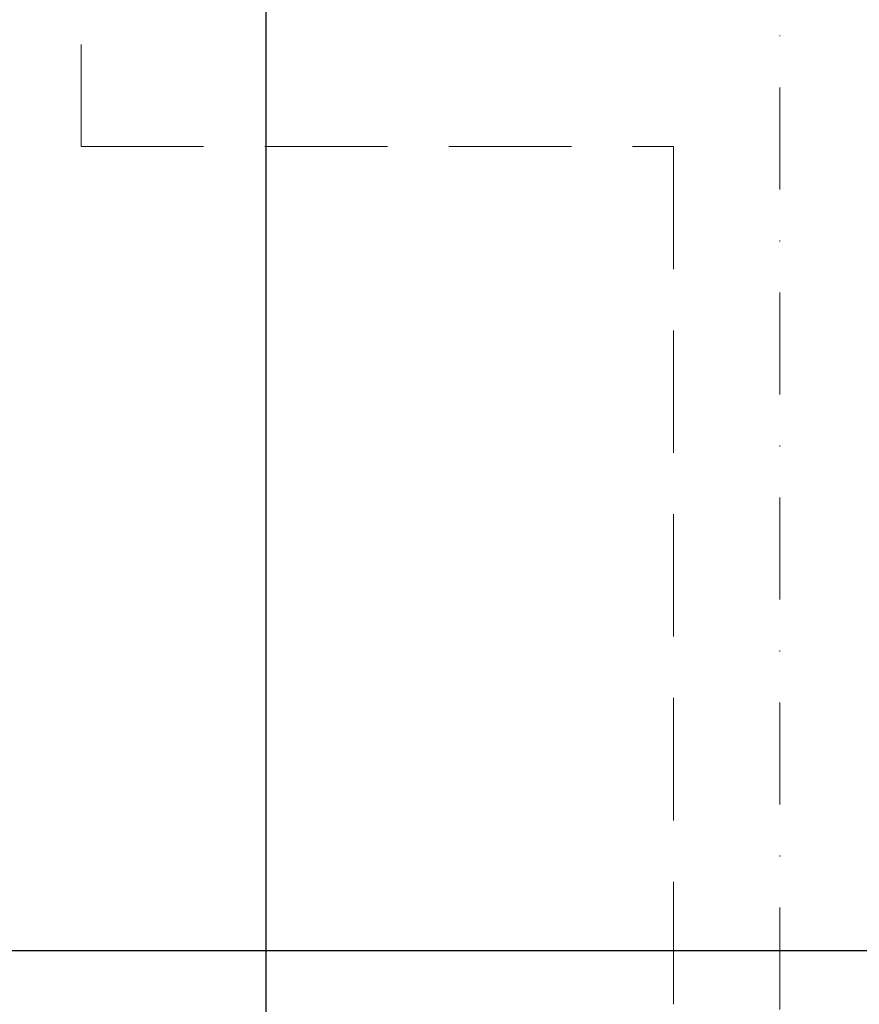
# Model space of a CAD drawing. Header units: millimetres. Extents: x 4946 to 18537, y -10559 to 785.
# Tile 31 of 79: x 6460 to 6562, y -536 to -416. Entities that reach past the tile are written whole.
import ezdxf

# ---------------------------------------------------------------- set-up
doc = ezdxf.new("R2010")
doc.units = ezdxf.units.MM
doc.linetypes.add('DASHDOT', pattern=[1, 0.5, -0.25, 0, -0.25])
doc.linetypes.add('DASHED', pattern=[0.75, 0.5, -0.25])
for name, color, linetype, lineweight in [('PG_OSIE', 1, 'DASHDOT', 18), ('PG_PODCIĄGI', 1, 'DASHED', 18), ('PG_WYMIARY', 1, 'Continuous', 18)]:
    doc.layers.add(name, color=color, linetype=linetype, lineweight=lineweight)
doc.styles.add('BIKWYM', font='BIKROMSW.SHX', dxfattribs={"width": 0.8})
doc.dimstyles.new('BA_KR_50', dxfattribs={"dimscale": 0.5, "dimtxt": 25, "dimasz": 1.666667, "dimexe": 24, "dimexo": 0, "dimgap": 0, "dimtad": 0, "dimdec": 1, "dimrnd": 0.5, "dimzin": 9, "dimdsep": 46, "dimtxsty": 'BIKWYM', "dimblk": 'WYM-KR', "dimcen": 0, "dimdle": 20, "dimclrd": 256, "dimclre": 256, "dimclrt": 7, "dimadec": 0, "dimazin": 0, "dimtfac": 0.033333, "dimtdec": 1, "dimtmove": 0, "dimatfit": 3, "dimldrblk": 'WYM-KR', "dimfxl": 40, "dimfxlon": 1, "dimtvp": 0.8, "dimtolj": 1, "dimarcsym": 0})

# ---------------------------------------------------------------- blocks, each defined once
blk = doc.blocks.new('WYM-KR')
at = {"color": 7, "linetype": 'ByBlock'}
blk.add_line((6.24, 6.24), (-6.24, -6.24), dxfattribs=at)
at = {"linetype": 'ByBlock'}
blk.add_line((11.52, 0), (-11.52, 0), dxfattribs=at)
blk = doc.blocks.new('*D322')
at = {"layer": 'Defpoints', "color": 0, "transparency": 16777216}
for p in [(6532.05, -97.31), (6489.67, -657.31), (6532.05, -657.31)]:
    blk.add_point(p, dxfattribs=at)
at = {"layer": 'PG_WYMIARY', "lineweight": -2, "transparency": 16777216}
for p, q in [((6509.67, -97.31), (6477.67, -97.31)), ((6489.67, -98.14), (6489.67, -656.47)), ((6509.67, -657.31), (6477.67, -657.31))]:
    blk.add_line(p, q, dxfattribs=at)
at = {"layer": 'PG_WYMIARY', "lineweight": -2, "transparency": 16777216, "xscale": 0.8333333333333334, "yscale": 0.8333333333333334, "zscale": 0.8333333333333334}
for p, rotation in [((6489.67, -97.31), 90), ((6489.67, -657.31), 270)]:
    blk.add_blockref('WYM-KR', p, dxfattribs=dict(at, rotation=rotation))
at = {"layer": 'PG_WYMIARY', "color": 7, "transparency": 16777216, "insert": (6479.67, -377.31), "char_height": 12.5, "attachment_point": 5, "rotation": 90, "style": 'BIKWYM'}
blk.add_mtext('\\A1;560', dxfattribs=at)

msp = doc.modelspace()

# ---------------------------------------------------------------- linework, layer by layer
at = {"color": 40, "lineweight": 30, "true_color": 0xf8d731}
msp.add_line((6100.67, -529.72), (7888.64, -529.72), dxfattribs=at)
at = {"layer": 'PG_OSIE', "color": 18, "ltscale": 25, "true_color": 0x000000}
msp.add_lwpolyline([(6552.55, 780.75), (6552.55, -2070.06)], dxfattribs=at)
at = {"layer": 'PG_PODCIĄGI', "color": 18, "ltscale": 30, "true_color": 0x000000}
for p, q in [((6467.05, -261.3), (6467.05, -431.3)), ((6467.05, -431.3), (6539.55, -431.3)), ((6539.55, -431.3), (6539.55, -655.56))]:
    msp.add_line(p, q, dxfattribs=at)

# ---------------------------------------------------------------- dimensions: what is measured, and where the dimension line sits
at = {"layer": 'PG_WYMIARY'}
dim = msp.add_linear_dim(base=(6489.67, -657.31), p1=(6532.05, -97.31), p2=(6532.05, -657.31), angle=90, dimstyle='BA_KR_50', override={"dimdec": 0, "dimrnd": 0, "dimtmove": 1}, dxfattribs=at)
dim.commit()
dim.dimension.update_dxf_attribs({"geometry": '*D322', "text_midpoint": (6479.67, -377.31)})

doc.saveas('drawing.dxf')
